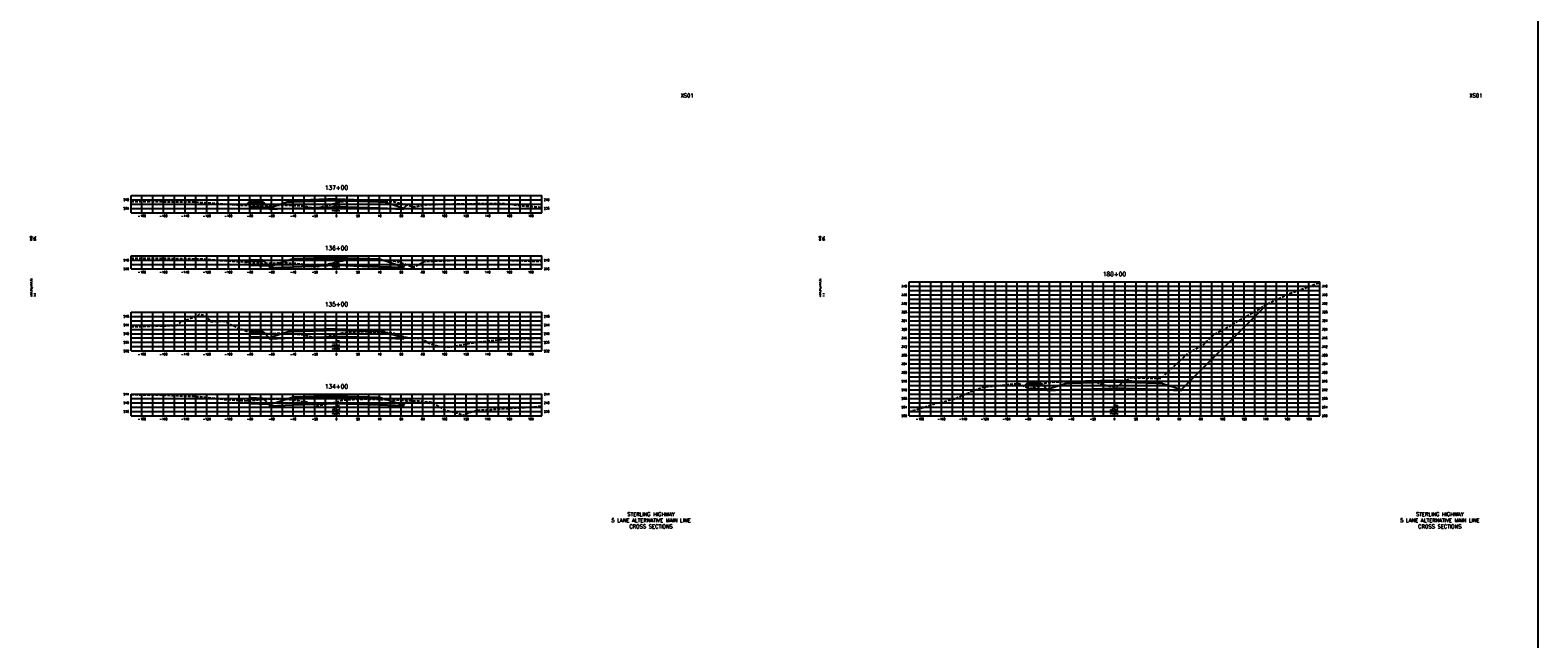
# Model space of a CAD drawing. Extents: x 37 to 10140, y -1968 to 9206.
# Tile 19 of 105: x 2227 to 3622, y 3033 to 3597. Entities that reach past the tile are written whole.
import ezdxf
from ezdxf.enums import TextEntityAlignment as Align

# ---------------------------------------------------------------- set-up
doc = ezdxf.new("R2010")
doc.units = 0
doc.header["$LTSCALE"] = 20
doc.header["$MEASUREMENT"] = 0
doc.linetypes.add('HIDDEN_050%', pattern=[0.1875, 0.125, -0.0625])
doc.layers.get('0').update_dxf_attribs({"color": 101})
for name, color, linetype in [('S-AT-TXT175', 6, 'Continuous'), ('S-AT-TXT80', 1, 'Continuous'), ('XDATUM', 3, 'Continuous'), ('XEG', 1, 'HIDDEN_050%'), ('XFG', 2, 'Continuous'), ('XGRID', 251, 'Continuous'), ('XGRIDT', 2, 'Continuous'), ('XREF-BORDER', 7, 'Continuous')]:
    doc.layers.add(name, color=color, linetype=linetype)
doc.styles.add('L100', font='simplex.shx', dxfattribs={"height": 2})
doc.styles.add('L175', font='ROMANSM.shx', dxfattribs={"height": 3.5})
doc.styles.add('L80', font='ROMANSM.shx', dxfattribs={"height": 1.6})

# ---------------------------------------------------------------- blocks, each defined once
blk = doc.blocks.new('03025_00_att1')
at = {"layer": 'S-AT-TXT175', "style": 'L175'}
for tag, p in [('NUM', (32.402, 20.822)), ('LINE1', (30.64, 1.444)), ('LINE2', (30.64, 1.161)), ('LINE3', (30.64, 0.877))]:
    blk.add_attdef(tag, text='', height=0.175, dxfattribs=at).set_placement(p, align=Align.CENTER)
at = {"layer": 'S-AT-TXT80', "style": 'L80'}
for tag, p in [('DESIGNED', (2.094, 14.201)), ('CHECKED', (2.265, 14.201)), ('DRAFTED', (2.436, 14.201)), ('PCTB', (2.094, 11.605)), ('PSCALE', (2.265, 11.605)), ('PVIEW', (2.436, 11.605))]:
    blk.add_attdef(tag, p, '', height=0.08, rotation=90, dxfattribs=at)

msp = doc.modelspace()

# ---------------------------------------------------------------- linework, layer by layer
msp.add_line((3621.8, 5156.3), (3621.8, -1967.9))
at = {"layer": 'XDATUM', "flags": 128}
for points in [[(2426.2, 3434.8), (2430, 3438.6), (2430, 3433.6), (2447.2, 3432.9), (2448, 3432.1), (2448, 3431.2), (2470, 3432.1), (2510, 3433.4), (2550, 3432.1), (2572, 3431.2), (2572, 3432.1), (2575.1, 3435.1)], [(2427.6, 3382.1), (2430, 3384.5), (2430, 3379.5), (2447.2, 3378.8), (2448, 3378), (2448, 3377.1), (2470, 3378), (2510, 3379.3), (2550, 3378), (2572, 3377.1), (2572, 3378), (2574.1, 3380.1)], [(3146.6, 3267.3), (3150, 3270.7), (3150, 3265.7), (3167.2, 3265), (3168, 3264.2), (3168, 3263.3), (3190, 3264.2), (3230, 3265.5), (3270, 3264.2), (3292, 3263.3), (3292, 3264.2), (3371.5, 3343.7)], [(2429.5, 3318), (2430, 3318.5), (2430, 3313.5), (2447.2, 3312.8), (2448, 3312), (2448, 3311.1), (2470, 3312), (2510, 3313.3), (2550, 3312), (2572, 3311.1), (2572, 3312), (2573.2, 3313.2)], [(2427.3, 3253.8), (2430, 3256.5), (2430, 3251.5), (2447.2, 3250.8), (2448, 3250), (2448, 3249.1), (2470, 3250), (2510, 3251.3), (2550, 3250), (2572, 3249.1), (2572, 3250), (2576.1, 3254.1)]]:
    msp.add_lwpolyline(points, dxfattribs=at)
at = {"layer": 'XEG', "flags": 128}
for points in [[(2320, 3438.5), (2328, 3438.5), (2333.7, 3438.3), (2377.7, 3438), (2384, 3437.7), (2386.7, 3437.5), (2387.9, 3437.4), (2403.1, 3436.3), (2414, 3435.5), (2428.4, 3434.7), (2431.3, 3434.6), (2447.5, 3434.3), (2449.4, 3434.4), (2449.6, 3434.4), (2458.9, 3434.9), (2460.6, 3435), (2469.6, 3434.8), (2471.1, 3434.7), (2478.9, 3434.2), (2480.6, 3434.1), (2486.6, 3432.8), (2487.6, 3432.6), (2492.6, 3432.8), (2493.2, 3432.9), (2502.9, 3435.1), (2503.8, 3435.3), (2504.8, 3435.6), (2510, 3437), (2514.2, 3438.2), (2514.6, 3438.2), (2518, 3438.7), (2518.9, 3438.8), (2525.7, 3439.1), (2536.6, 3439.6), (2538, 3439.6), (2549, 3439.3), (2550.2, 3439.2), (2551, 3439.2), (2558, 3438.8), (2563.2, 3438.2), (2563.9, 3438.1), (2564.6, 3437.9), (2571.7, 3435.9), (2582, 3433.5), (2582.5, 3433.4), (2583.5, 3433.5), (2593, 3435.4), (2611.2, 3435.9), (2613.9, 3435.7), (2621.3, 3436.3), (2665.2, 3436.4), (2680.9, 3434.5), (2700, 3433.1)], [(2320, 3386), (2334.8, 3385.9), (2365.3, 3385.7), (2367.8, 3385.7), (2370.3, 3385.6), (2387.2, 3385.2), (2390.2, 3384.9), (2403.2, 3383.8), (2409.1, 3383.4), (2418.3, 3382.9), (2433.4, 3381.6), (2443.8, 3381.3), (2451.4, 3381.3), (2461.1, 3381.7), (2462.7, 3381.7), (2471.6, 3381.2), (2473, 3381.1), (2480.8, 3380.2), (2481.8, 3379.9), (2485.3, 3378.6), (2486.7, 3378.1), (2488, 3378.2), (2492.6, 3378.3), (2500.1, 3379.7), (2502.1, 3380.6), (2503.8, 3380.8), (2506.1, 3381), (2510, 3382.1), (2512.1, 3382.7), (2517.8, 3383.9), (2517.9, 3383.9), (2520.7, 3384), (2523.1, 3384.1), (2525.6, 3384.2), (2536.4, 3384.5), (2538, 3384.6), (2548.6, 3384.1), (2550.3, 3384), (2553, 3383.9), (2556.6, 3383.7), (2561.2, 3383.5), (2564.3, 3383.1), (2565.4, 3383.1), (2569.4, 3381.9), (2571.8, 3381.1), (2577.1, 3379), (2579.1, 3377.8), (2581.9, 3377.8), (2582.7, 3377.8), (2585.1, 3379.3), (2591.2, 3382.9), (2597.5, 3383), (2600.7, 3383.3), (2609.5, 3383.5), (2613.2, 3383.7), (2620.4, 3384.1), (2656.9, 3384.2), (2676.5, 3383.7), (2700, 3383)], [(3040, 3243.7), (3058.6, 3249.4), (3060.9, 3250), (3063.5, 3251.2), (3081.3, 3255.3), (3098.1, 3262.7), (3106.6, 3266.2), (3123.8, 3268.1), (3129.4, 3268.9), (3140, 3269.8), (3141.5, 3269.9), (3149.8, 3265.6), (3150.4, 3265.2), (3150.8, 3265.3), (3157, 3266.5), (3159.7, 3267.6), (3167.2, 3270.9), (3169.8, 3271.1), (3170.4, 3271.2), (3177.5, 3271.4), (3191, 3271.9), (3203, 3271.5), (3210.5, 3271.1), (3211, 3271.1), (3213.5, 3271), (3215.6, 3270.3), (3224.2, 3267.7), (3225.5, 3267.5), (3230, 3266.8), (3231.7, 3266.6), (3242.5, 3273.6), (3245.2, 3275.3), (3256.6, 3275), (3273.5, 3274.9), (3286.2, 3286.8), (3298.1, 3298), (3313.1, 3306.4), (3322.1, 3315.5), (3333.6, 3321.1), (3345.9, 3328.7), (3358.8, 3335.7), (3371, 3343.5), (3393.7, 3353.7), (3398.5, 3355.2), (3408.9, 3359.2), (3420, 3363.6)], [(2320, 3322.5), (2359.5, 3323.5), (2361.7, 3323.4), (2367.3, 3327.3), (2382.4, 3332.9), (2383, 3334.1), (2387.3, 3332.9), (2388.6, 3332.2), (2390.7, 3330.5), (2394, 3327.2), (2396.9, 3327.3), (2405.4, 3327.7), (2407.9, 3327), (2413.4, 3323.9), (2426.9, 3318.3), (2437.3, 3317.1), (2447.6, 3316.1), (2457, 3316.5), (2461.1, 3316.6), (2470.4, 3315.8), (2474.6, 3315.5), (2476.4, 3315.3), (2480.1, 3314.9), (2484.9, 3313.7), (2491.5, 3311.8), (2499.5, 3313.2), (2507.6, 3314.7), (2510, 3315.5), (2510.7, 3315.7), (2514.1, 3316.6), (2515.7, 3316.8), (2518.1, 3317.2), (2522.1, 3317.4), (2525.8, 3317.6), (2531.7, 3317.8), (2538.1, 3317.9), (2544.1, 3317.7), (2550.5, 3317.4), (2554, 3317.2), (2558, 3317), (2561.3, 3316.7), (2563.3, 3316.4), (2566.9, 3315.1), (2570.1, 3314.1), (2574.1, 3312.9), (2577.8, 3312), (2586.1, 3311.7), (2588.6, 3311.9), (2594, 3307.9), (2594.2, 3307.8), (2602.2, 3304.9), (2609.4, 3303.9), (2614, 3303.7), (2616.6, 3303.9), (2636.4, 3307.6), (2648.5, 3309.2), (2672.2, 3311.6), (2696.7, 3311.7), (2700, 3311.4)], [(2320, 3259.6), (2344.7, 3259.3), (2351.2, 3259.1), (2365.7, 3258.5), (2384.3, 3257.8), (2402.3, 3255.6), (2407, 3255.1), (2425.2, 3254), (2429.6, 3253.6), (2441.2, 3255.4), (2443.6, 3255.4), (2445.9, 3255.5), (2458.5, 3255.7), (2471.6, 3254.3), (2474.7, 3254), (2480.1, 3253.2), (2481.3, 3253.1), (2483.8, 3252.4), (2493.2, 3249.3), (2496.4, 3250), (2507.7, 3252.4), (2510, 3253), (2512.9, 3253.8), (2514.4, 3254.2), (2515.2, 3254.3), (2518.1, 3254.8), (2519.8, 3254.9), (2525.7, 3255.2), (2535.3, 3255.5), (2538.1, 3255.6), (2540.9, 3255.5), (2550.3, 3255.2), (2551.9, 3255.1), (2552.9, 3255.1), (2558.3, 3254.9), (2561.5, 3254.8), (2565.7, 3254.6), (2571.3, 3254.4), (2585.1, 3253.7), (2586.9, 3253.7), (2588.7, 3253.6), (2596.5, 3252.8), (2598, 3252.7), (2598.5, 3252.5), (2598.8, 3252.4), (2599.6, 3251.8), (2609.3, 3245.7), (2615.3, 3244), (2625.2, 3241.5), (2626.6, 3240.2), (2632.1, 3242.6), (2640.2, 3245.1), (2660, 3246.3), (2688.3, 3247.9), (2700, 3249.2)]]:
    msp.add_lwpolyline(points, dxfattribs=at)
at = {"layer": 'XFG', "flags": 128}
for points in [[(2430, 3438.6), (2430, 3438.6), (2426.2, 3434.8)], [(2430, 3438.6), (2430, 3437.6), (2443, 3437), (2442, 3438.1), (2441, 3438.1), (2441, 3437.8), (2431, 3438.2), (2431, 3438.5), (2430, 3438.6)], [(2430, 3437.6), (2430, 3433.6), (2447.2, 3432.9), (2443, 3437), (2430, 3437.6)], [(2431, 3438.5), (2431, 3438.2), (2441, 3437.8), (2441, 3438.1), (2431, 3438.5)], [(2448, 3432.1), (2447.2, 3432.9)], [(2510, 3439.4), (2470, 3438.1), (2465.4, 3437.9), (2448, 3432.1), (2448, 3431.2), (2470, 3432.1), (2510, 3433.4)], [(2510, 3439.7), (2470, 3438.4), (2470, 3439.4), (2465.4, 3437.9), (2470, 3438.1), (2510, 3439.4)], [(2510, 3440.7), (2470, 3439.4), (2470, 3439.1), (2510, 3440.4)], [(2510, 3440.4), (2470, 3439.1), (2470, 3438.4), (2510, 3439.7)], [(2510, 3440.7), (2550, 3439.4), (2550, 3439.1), (2510, 3440.4)], [(2510, 3440.4), (2550, 3439.1), (2550, 3438.4), (2510, 3439.7)], [(2510, 3439.7), (2550, 3438.4), (2550, 3439.4), (2554.6, 3437.9), (2550, 3438.1), (2510, 3439.4)], [(2510, 3439.4), (2550, 3438.1), (2554.6, 3437.9), (2572, 3432.1), (2572, 3431.2), (2550, 3432.1), (2510, 3433.4)], [(2572, 3432.1), (2572, 3432.1), (2575.1, 3435.1)], [(2430, 3384.5), (2430, 3384.5), (2427.6, 3382.1)], [(2430, 3384.5), (2430, 3383.5), (2443, 3383), (2442, 3384), (2441, 3384.1), (2441, 3383.7), (2431, 3384.1), (2431, 3384.5), (2430, 3384.5)], [(2430, 3383.5), (2430, 3379.5), (2447.2, 3378.8), (2443, 3383), (2430, 3383.5)], [(2431, 3384.5), (2431, 3384.1), (2441, 3383.7), (2441, 3384.1), (2431, 3384.5)], [(2448, 3378), (2447.2, 3378.8)], [(2510, 3385.3), (2470, 3384), (2465.4, 3383.8), (2448, 3378), (2448, 3377.1), (2470, 3378), (2510, 3379.3)], [(2510, 3385.6), (2470, 3384.3), (2470, 3385.3), (2465.4, 3383.8), (2470, 3384), (2510, 3385.3)], [(2510, 3386.6), (2470, 3385.3), (2470, 3385), (2510, 3386.3)], [(2510, 3386.3), (2470, 3385), (2470, 3384.3), (2510, 3385.6)], [(2510, 3386.6), (2550, 3385.3), (2550, 3385), (2510, 3386.3)], [(2510, 3386.3), (2550, 3385), (2550, 3384.3), (2510, 3385.6)], [(2510, 3385.6), (2550, 3384.3), (2550, 3385.3), (2554.6, 3383.8), (2550, 3384), (2510, 3385.3)], [(2510, 3385.3), (2550, 3384), (2554.6, 3383.8), (2572, 3378), (2572, 3377.1), (2550, 3378), (2510, 3379.3)], [(2572, 3378), (2572, 3378), (2574.1, 3380.1)], [(3292, 3264.2), (3292, 3264.2), (3371.5, 3343.7)], [(2430, 3318.5), (2430, 3318.5), (2429.5, 3318)], [(2430, 3318.5), (2430, 3317.5), (2443, 3317), (2442, 3318), (2441, 3318.1), (2441, 3317.7), (2431, 3318.1), (2431, 3318.5), (2430, 3318.5)], [(2430, 3317.5), (2430, 3313.5), (2447.2, 3312.8), (2443, 3317), (2430, 3317.5)], [(2431, 3318.5), (2431, 3318.1), (2441, 3317.7), (2441, 3318.1), (2431, 3318.5)], [(2448, 3312), (2447.2, 3312.8)], [(2510, 3319.3), (2470, 3318), (2465.4, 3317.8), (2448, 3312), (2448, 3311.1), (2470, 3312), (2510, 3313.3)], [(2510, 3319.6), (2470, 3318.3), (2470, 3319.3), (2465.4, 3317.8), (2470, 3318), (2510, 3319.3)], [(2510, 3320.6), (2470, 3319.3), (2470, 3319), (2510, 3320.3)], [(2510, 3320.3), (2470, 3319), (2470, 3318.3), (2510, 3319.6)], [(2510, 3320.6), (2550, 3319.3), (2550, 3319), (2510, 3320.3)], [(2510, 3320.3), (2550, 3319), (2550, 3318.3), (2510, 3319.6)], [(2510, 3319.6), (2550, 3318.3), (2550, 3319.3), (2554.6, 3317.8), (2550, 3318), (2510, 3319.3)], [(2510, 3319.3), (2550, 3318), (2554.6, 3317.8), (2572, 3312), (2572, 3311.1), (2550, 3312), (2510, 3313.3)], [(2572, 3312), (2572, 3312), (2573.2, 3313.2)], [(3150, 3270.7), (3150, 3270.7), (3146.6, 3267.3)], [(3150, 3270.7), (3150, 3269.7), (3163, 3269.2), (3162, 3270.2), (3161, 3270.3), (3161, 3269.9), (3151, 3270.3), (3151, 3270.7), (3150, 3270.7)], [(3150, 3269.7), (3150, 3265.7), (3167.2, 3265), (3163, 3269.2), (3150, 3269.7)], [(3151, 3270.7), (3151, 3270.3), (3161, 3269.9), (3161, 3270.3), (3151, 3270.7)], [(3168, 3264.2), (3167.2, 3265)], [(3230, 3271.5), (3190, 3270.2), (3185.4, 3270), (3168, 3264.2), (3168, 3263.3), (3190, 3264.2), (3230, 3265.5)], [(3230, 3271.8), (3190, 3270.6), (3190, 3271.6), (3185.4, 3270), (3190, 3270.2), (3230, 3271.5)], [(3230, 3272.8), (3190, 3271.6), (3190, 3271.2), (3230, 3272.5)], [(3230, 3272.5), (3190, 3271.2), (3190, 3270.6), (3230, 3271.8)], [(3230, 3272.8), (3270, 3271.6), (3270, 3271.2), (3230, 3272.5)], [(3230, 3272.5), (3270, 3271.2), (3270, 3270.6), (3230, 3271.8)], [(3230, 3271.8), (3270, 3270.6), (3270, 3271.6), (3274.6, 3270), (3270, 3270.2), (3230, 3271.5)], [(3230, 3271.5), (3270, 3270.2), (3274.6, 3270), (3292, 3264.2), (3292, 3263.3), (3270, 3264.2), (3230, 3265.5)], [(2430, 3256.5), (2430, 3256.5), (2427.3, 3253.8)], [(2430, 3256.5), (2430, 3255.5), (2443, 3255), (2442, 3256), (2441, 3256.1), (2441, 3255.7), (2431, 3256.1), (2431, 3256.5), (2430, 3256.5)], [(2430, 3255.5), (2430, 3251.5), (2447.2, 3250.8), (2443, 3255), (2430, 3255.5)], [(2431, 3256.5), (2431, 3256.1), (2441, 3255.7), (2441, 3256.1), (2431, 3256.5)], [(2510, 3257.3), (2470, 3256), (2465.4, 3255.8), (2448, 3250), (2448, 3249.1), (2470, 3250), (2510, 3251.3)], [(2510, 3257.6), (2470, 3256.3), (2470, 3257.3), (2465.4, 3255.8), (2470, 3256), (2510, 3257.3)], [(2510, 3258.6), (2470, 3257.3), (2470, 3257), (2510, 3258.3)], [(2510, 3258.3), (2470, 3257), (2470, 3256.3), (2510, 3257.6)], [(2510, 3258.6), (2550, 3257.3), (2550, 3257), (2510, 3258.3)], [(2510, 3258.3), (2550, 3257), (2550, 3256.3), (2510, 3257.6)], [(2510, 3257.6), (2550, 3256.3), (2550, 3257.3), (2554.6, 3255.8), (2550, 3256), (2510, 3257.3)], [(2510, 3257.3), (2550, 3256), (2554.6, 3255.8), (2572, 3250), (2572, 3249.1), (2550, 3250), (2510, 3251.3)], [(2572, 3250), (2572, 3250), (2576.1, 3254.1)], [(2448, 3250), (2447.2, 3250.8)]]:
    msp.add_lwpolyline(points, dxfattribs=at)
at = {"layer": 'XGRID'}
for p, q in [((2320, 3428), (2320, 3444)), ((2320, 3444), (2700, 3444)), ((2320, 3440), (2700, 3440)), ((2320, 3436), (2700, 3436)), ((2330, 3428), (2330, 3444)), ((2340, 3428), (2340, 3444)), ((2350, 3428), (2350, 3444)), ((2360, 3428), (2360, 3444)), ((2370, 3428), (2370, 3444)), ((2380, 3428), (2380, 3444)), ((2390, 3428), (2390, 3444)), ((2400, 3428), (2400, 3444)), ((2410, 3428), (2410, 3444)), ((2420, 3428), (2420, 3444)), ((2430, 3428), (2430, 3444)), ((2440, 3428), (2440, 3444)), ((2450, 3428), (2450, 3444)), ((2460, 3428), (2460, 3444)), ((2470, 3428), (2470, 3444)), ((2480, 3428), (2480, 3444)), ((2490, 3428), (2490, 3444)), ((2500, 3428), (2500, 3444)), ((2510, 3428), (2510, 3444)), ((2520, 3428), (2520, 3444)), ((2530, 3428), (2530, 3444)), ((2540, 3428), (2540, 3444)), ((2550, 3428), (2550, 3444)), ((2560, 3428), (2560, 3444)), ((2570, 3428), (2570, 3444)), ((2580, 3428), (2580, 3444)), ((2590, 3428), (2590, 3444)), ((2600, 3428), (2600, 3444)), ((2610, 3428), (2610, 3444)), ((2620, 3428), (2620, 3444)), ((2630, 3428), (2630, 3444)), ((2640, 3428), (2640, 3444)), ((2650, 3428), (2650, 3444)), ((2660, 3428), (2660, 3444)), ((2670, 3428), (2670, 3444)), ((2680, 3428), (2680, 3444)), ((2690, 3428), (2690, 3444)), ((2700, 3428), (2700, 3444)), ((2320, 3432), (2700, 3432)), ((2320, 3428), (2700, 3428)), ((2320, 3376), (2320, 3388)), ((2320, 3388), (2700, 3388)), ((2320, 3384), (2700, 3384)), ((2320, 3380), (2700, 3380)), ((2330, 3376), (2330, 3388)), ((2340, 3376), (2340, 3388)), ((2350, 3376), (2350, 3388)), ((2360, 3376), (2360, 3388)), ((2370, 3376), (2370, 3388)), ((2380, 3376), (2380, 3388)), ((2390, 3376), (2390, 3388)), ((2400, 3376), (2400, 3388)), ((2410, 3376), (2410, 3388)), ((2420, 3376), (2420, 3388)), ((2430, 3376), (2430, 3388)), ((2440, 3376), (2440, 3388)), ((2450, 3376), (2450, 3388)), ((2460, 3376), (2460, 3388)), ((2470, 3376), (2470, 3388)), ((2480, 3376), (2480, 3388)), ((2490, 3376), (2490, 3388)), ((2500, 3376), (2500, 3388)), ((2510, 3376), (2510, 3388)), ((2520, 3376), (2520, 3388)), ((2530, 3376), (2530, 3388)), ((2540, 3376), (2540, 3388)), ((2550, 3376), (2550, 3388)), ((2560, 3376), (2560, 3388)), ((2570, 3376), (2570, 3388)), ((2580, 3376), (2580, 3388)), ((2590, 3376), (2590, 3388)), ((2600, 3376), (2600, 3388)), ((2610, 3376), (2610, 3388)), ((2620, 3376), (2620, 3388)), ((2630, 3376), (2630, 3388)), ((2640, 3376), (2640, 3388)), ((2650, 3376), (2650, 3388)), ((2660, 3376), (2660, 3388)), ((2670, 3376), (2670, 3388)), ((2680, 3376), (2680, 3388)), ((2690, 3376), (2690, 3388)), ((2700, 3376), (2700, 3388)), ((2320, 3376), (2700, 3376)), ((3040, 3240), (3040, 3364)), ((3040, 3364), (3420, 3364)), ((3050, 3240), (3050, 3364)), ((3060, 3240), (3060, 3364)), ((3070, 3240), (3070, 3364)), ((3080, 3240), (3080, 3364)), ((3090, 3240), (3090, 3364)), ((3100, 3240), (3100, 3364)), ((3110, 3240), (3110, 3364)), ((3120, 3240), (3120, 3364)), ((3130, 3240), (3130, 3364)), ((3140, 3240), (3140, 3364)), ((3150, 3240), (3150, 3364)), ((3160, 3240), (3160, 3364)), ((3170, 3240), (3170, 3364)), ((3180, 3240), (3180, 3364)), ((3190, 3240), (3190, 3364)), ((3200, 3240), (3200, 3364)), ((3210, 3240), (3210, 3364)), ((3220, 3240), (3220, 3364)), ((3230, 3240), (3230, 3364)), ((3240, 3240), (3240, 3364)), ((3250, 3240), (3250, 3364)), ((3260, 3240), (3260, 3364)), ((3270, 3240), (3270, 3364)), ((3280, 3240), (3280, 3364)), ((3290, 3240), (3290, 3364)), ((3300, 3240), (3300, 3364)), ((3310, 3240), (3310, 3364)), ((3320, 3240), (3320, 3364)), ((3330, 3240), (3330, 3364)), ((3340, 3240), (3340, 3364)), ((3350, 3240), (3350, 3364)), ((3360, 3240), (3360, 3364)), ((3370, 3240), (3370, 3364)), ((3380, 3240), (3380, 3364)), ((3390, 3240), (3390, 3364)), ((3400, 3240), (3400, 3364)), ((3410, 3240), (3410, 3364)), ((3420, 3240), (3420, 3364)), ((3040, 3360), (3420, 3360)), ((3040, 3356), (3420, 3356)), ((3040, 3352), (3420, 3352)), ((2320, 3300), (2320, 3336)), ((2320, 3336), (2700, 3336)), ((2330, 3300), (2330, 3336)), ((2340, 3300), (2340, 3336)), ((2350, 3300), (2350, 3336)), ((2360, 3300), (2360, 3336)), ((2370, 3300), (2370, 3336)), ((2380, 3300), (2380, 3336)), ((2390, 3300), (2390, 3336)), ((2400, 3300), (2400, 3336)), ((2410, 3300), (2410, 3336)), ((2420, 3300), (2420, 3336)), ((2430, 3300), (2430, 3336)), ((2440, 3300), (2440, 3336)), ((2450, 3300), (2450, 3336)), ((2460, 3300), (2460, 3336)), ((2470, 3300), (2470, 3336)), ((2480, 3300), (2480, 3336)), ((2490, 3300), (2490, 3336)), ((2500, 3300), (2500, 3336)), ((2510, 3300), (2510, 3336)), ((2520, 3300), (2520, 3336)), ((2530, 3300), (2530, 3336)), ((2540, 3300), (2540, 3336)), ((2550, 3300), (2550, 3336)), ((2560, 3300), (2560, 3336)), ((2570, 3300), (2570, 3336)), ((2580, 3300), (2580, 3336)), ((2590, 3300), (2590, 3336)), ((2600, 3300), (2600, 3336)), ((2610, 3300), (2610, 3336)), ((2620, 3300), (2620, 3336)), ((2630, 3300), (2630, 3336)), ((2640, 3300), (2640, 3336)), ((2650, 3300), (2650, 3336)), ((2660, 3300), (2660, 3336)), ((2670, 3300), (2670, 3336)), ((2680, 3300), (2680, 3336)), ((2690, 3300), (2690, 3336)), ((2700, 3300), (2700, 3336)), ((3040, 3348), (3420, 3348)), ((3040, 3344), (3420, 3344)), ((3040, 3340), (3420, 3340)), ((3040, 3336), (3420, 3336)), ((2320, 3332), (2700, 3332)), ((2320, 3328), (2700, 3328)), ((2320, 3324), (2700, 3324)), ((3040, 3332), (3420, 3332)), ((3040, 3328), (3420, 3328)), ((3040, 3324), (3420, 3324)), ((2320, 3320), (2700, 3320)), ((2320, 3316), (2700, 3316)), ((2320, 3312), (2700, 3312)), ((2320, 3308), (2700, 3308)), ((3040, 3320), (3420, 3320)), ((3040, 3316), (3420, 3316)), ((3040, 3312), (3420, 3312)), ((3040, 3308), (3420, 3308)), ((2320, 3304), (2700, 3304)), ((2320, 3300), (2700, 3300)), ((3040, 3304), (3420, 3304)), ((3040, 3300), (3420, 3300)), ((3040, 3296), (3420, 3296)), ((3040, 3292), (3420, 3292)), ((3040, 3288), (3420, 3288)), ((3040, 3284), (3420, 3284)), ((3040, 3280), (3420, 3280)), ((3040, 3276), (3420, 3276)), ((3040, 3272), (3420, 3272)), ((3040, 3268), (3420, 3268)), ((2320, 3240), (2320, 3260)), ((2320, 3260), (2700, 3260)), ((2320, 3256), (2700, 3256)), ((2320, 3252), (2700, 3252)), ((2330, 3240), (2330, 3260)), ((2340, 3240), (2340, 3260)), ((2350, 3240), (2350, 3260)), ((2360, 3240), (2360, 3260)), ((2370, 3240), (2370, 3260)), ((2380, 3240), (2380, 3260)), ((2390, 3240), (2390, 3260)), ((2400, 3240), (2400, 3260)), ((2410, 3240), (2410, 3260)), ((2420, 3240), (2420, 3260)), ((2430, 3240), (2430, 3260)), ((2440, 3240), (2440, 3260)), ((2450, 3240), (2450, 3260)), ((2460, 3240), (2460, 3260)), ((2470, 3240), (2470, 3260)), ((2480, 3240), (2480, 3260)), ((2490, 3240), (2490, 3260)), ((2500, 3240), (2500, 3260)), ((2510, 3240), (2510, 3260)), ((2520, 3240), (2520, 3260)), ((2530, 3240), (2530, 3260)), ((2540, 3240), (2540, 3260)), ((2550, 3240), (2550, 3260)), ((2560, 3240), (2560, 3260)), ((2570, 3240), (2570, 3260)), ((2580, 3240), (2580, 3260)), ((2590, 3240), (2590, 3260)), ((2600, 3240), (2600, 3260)), ((2610, 3240), (2610, 3260)), ((2620, 3240), (2620, 3260)), ((2630, 3240), (2630, 3260)), ((2640, 3240), (2640, 3260)), ((2650, 3240), (2650, 3260)), ((2660, 3240), (2660, 3260)), ((2670, 3240), (2670, 3260)), ((2680, 3240), (2680, 3260)), ((2690, 3240), (2690, 3260)), ((2700, 3240), (2700, 3260)), ((3040, 3264), (3420, 3264)), ((3040, 3260), (3420, 3260)), ((3040, 3256), (3420, 3256)), ((3040, 3252), (3420, 3252)), ((2320, 3248), (2700, 3248)), ((2320, 3244), (2700, 3244)), ((2320, 3240), (2700, 3240)), ((3040, 3248), (3420, 3248)), ((3040, 3244), (3420, 3244)), ((3040, 3240), (3420, 3240))]:
    msp.add_line(p, q, dxfattribs=at)

# ---------------------------------------------------------------- block references
at = {"layer": 'XREF-BORDER'}
ref = msp.add_blockref('03025_00_att1', (2186.4, 3118.2), dxfattribs=dict(at, xscale=20, yscale=20, zscale=20))
ref.add_attrib('LINE1', 'STERLING HIGHWAY', dxfattribs={"layer": 'S-AT-TXT175', "height": 3.5, "style": 'L175'}).set_placement((2801.1, 3147.1), align=Align.CENTER)
ref.add_attrib('LINE2', '5 LANE ALTERNATIVE MAIN LINE', dxfattribs={"layer": 'S-AT-TXT175', "height": 3.5, "style": 'L175'}).set_placement((2801.1, 3141.4), align=Align.CENTER)
ref.add_attrib('LINE3', 'CROSS SECTIONS', dxfattribs={"layer": 'S-AT-TXT175', "height": 3.5, "style": 'L175'}).set_placement((2801.1, 3135.8), align=Align.CENTER)
ref.add_attrib('NUM', 'XS01', dxfattribs={"layer": 'S-AT-TXT175', "height": 3.5, "style": 'L175'}).set_placement((2834.5, 3534.7), align=Align.CENTER)
ref.add_attrib('DESIGNED', 'CAB', (2228.3, 3402.2), dxfattribs={"layer": 'S-AT-TXT80', "height": 1.6, "rotation": 90, "style": 'L80'})
ref.add_attrib('CHECKED', 'DRL', (2231.7, 3402.2), dxfattribs={"layer": 'S-AT-TXT80', "height": 1.6, "rotation": 90, "style": 'L80'})
ref.add_attrib('PCTB', 'adot_hs,adot_fs', (2228.3, 3350.3), dxfattribs={"layer": 'S-AT-TXT80', "height": 1.6, "rotation": 90, "style": 'L80'})
ref.add_attrib('PSCALE', '1:1', (2231.7, 3350.3), dxfattribs={"layer": 'S-AT-TXT80', "height": 1.6, "rotation": 90, "style": 'L80'})
ref = msp.add_blockref('03025_00_att1', (2916.4, 3118.2), dxfattribs=dict(at, xscale=20, yscale=20, zscale=20))
ref.add_attrib('LINE1', 'STERLING HIGHWAY', dxfattribs={"layer": 'S-AT-TXT175', "height": 3.5, "style": 'L175'}).set_placement((3531.1, 3147.1), align=Align.CENTER)
ref.add_attrib('LINE2', '5 LANE ALTERNATIVE MAIN LINE', dxfattribs={"layer": 'S-AT-TXT175', "height": 3.5, "style": 'L175'}).set_placement((3531.1, 3141.4), align=Align.CENTER)
ref.add_attrib('LINE3', 'CROSS SECTIONS', dxfattribs={"layer": 'S-AT-TXT175', "height": 3.5, "style": 'L175'}).set_placement((3531.1, 3135.8), align=Align.CENTER)
ref.add_attrib('NUM', 'XS01', dxfattribs={"layer": 'S-AT-TXT175', "height": 3.5, "style": 'L175'}).set_placement((3564.5, 3534.7), align=Align.CENTER)
ref.add_attrib('DESIGNED', 'CAB', (2958.3, 3402.2), dxfattribs={"layer": 'S-AT-TXT80', "height": 1.6, "rotation": 90, "style": 'L80'})
ref.add_attrib('CHECKED', 'DRL', (2961.7, 3402.2), dxfattribs={"layer": 'S-AT-TXT80', "height": 1.6, "rotation": 90, "style": 'L80'})
ref.add_attrib('PCTB', 'adot_hs,adot_fs', (2958.3, 3350.3), dxfattribs={"layer": 'S-AT-TXT80', "height": 1.6, "rotation": 90, "style": 'L80'})
ref.add_attrib('PSCALE', '1:1', (2961.7, 3350.3), dxfattribs={"layer": 'S-AT-TXT80', "height": 1.6, "rotation": 90, "style": 'L80'})

# ---------------------------------------------------------------- texts
at = {"layer": 'XGRIDT', "style": 'L100'}
for s, p in [('137+00', (2510, 3448)), ('136+00', (2510, 3392)), ('180+00', (3230, 3368)), ('135+00', (2510, 3340)), ('134+00', (2510, 3264))]:
    msp.add_text(s, height=4, dxfattribs=at).set_placement(p, align=Align.BOTTOM_CENTER)
for s, p in [('240', (2318, 3440)), ('236', (2318, 3432)), ('240', (2318, 3384)), ('236', (2318, 3376)), ('340', (3038, 3360)), ('336', (3038, 3352)), ('332', (3038, 3344)), ('328', (3038, 3336)), ('248', (2318, 3332)), ('244', (2318, 3324)), ('324', (3038, 3328)), ('320', (3038, 3320)), ('240', (2318, 3316)), ('236', (2318, 3308)), ('316', (3038, 3312)), ('232', (2318, 3300)), ('312', (3038, 3304)), ('308', (3038, 3296)), ('304', (3038, 3288)), ('300', (3038, 3280)), ('296', (3038, 3272)), ('292', (3038, 3264)), ('244', (2318, 3260)), ('240', (2318, 3252)), ('288', (3038, 3256)), ('236', (2318, 3244)), ('284', (3038, 3248)), ('280', (3038, 3240))]:
    msp.add_text(s, height=2, dxfattribs=at).set_placement(p, align=Align.MIDDLE_RIGHT)
for s, p in [('238.5', (2509, 3429)), ('239.1', (2509, 3377)), ('239.8', (2509, 3301)), ('240.5', (2509, 3241)), ('293.4', (3229, 3241))]:
    msp.add_text(s, height=2, rotation=90, dxfattribs=at).set_placement(p, align=Align.BOTTOM_LEFT)
for s, p in [('240.35', (2511, 3429)), ('241.31', (2511, 3377)), ('242.31', (2511, 3301)), ('243.31', (2511, 3241)), ('296.42', (3231, 3241))]:
    msp.add_text(s, height=2, rotation=90, dxfattribs=at).set_placement(p, align=Align.TOP_LEFT)
for s, p in [('240', (2702, 3440)), ('236', (2702, 3432)), ('240', (2702, 3384)), ('236', (2702, 3376)), ('340', (3422, 3360)), ('336', (3422, 3352)), ('332', (3422, 3344)), ('328', (3422, 3336)), ('248', (2702, 3332)), ('244', (2702, 3324)), ('324', (3422, 3328)), ('320', (3422, 3320)), ('240', (2702, 3316)), ('236', (2702, 3308)), ('316', (3422, 3312)), ('232', (2702, 3300)), ('312', (3422, 3304)), ('308', (3422, 3296)), ('304', (3422, 3288)), ('300', (3422, 3280)), ('296', (3422, 3272)), ('292', (3422, 3264)), ('244', (2702, 3260)), ('240', (2702, 3252)), ('288', (3422, 3256)), ('236', (2702, 3244)), ('284', (3422, 3248)), ('280', (3422, 3240))]:
    msp.add_text(s, height=2, dxfattribs=at).set_placement(p, align=Align.MIDDLE_LEFT)
for s, p in [('-180', (2330, 3426)), ('-160', (2350, 3426)), ('-140', (2370, 3426)), ('-120', (2390, 3426)), ('-100', (2410, 3426)), ('-80', (2430, 3426)), ('-60', (2450, 3426)), ('-40', (2470, 3426)), ('-20', (2490, 3426)), ('0', (2510, 3426)), ('20', (2530, 3426)), ('40', (2550, 3426)), ('60', (2570, 3426)), ('80', (2590, 3426)), ('100', (2610, 3426)), ('120', (2630, 3426)), ('140', (2650, 3426)), ('160', (2670, 3426)), ('180', (2690, 3426)), ('-180', (2330, 3374)), ('-160', (2350, 3374)), ('-140', (2370, 3374)), ('-120', (2390, 3374)), ('-100', (2410, 3374)), ('-80', (2430, 3374)), ('-60', (2450, 3374)), ('-40', (2470, 3374)), ('-20', (2490, 3374)), ('0', (2510, 3374)), ('20', (2530, 3374)), ('40', (2550, 3374)), ('60', (2570, 3374)), ('80', (2590, 3374)), ('100', (2610, 3374)), ('120', (2630, 3374)), ('140', (2650, 3374)), ('160', (2670, 3374)), ('180', (2690, 3374)), ('-180', (2330, 3298)), ('-160', (2350, 3298)), ('-140', (2370, 3298)), ('-120', (2390, 3298)), ('-100', (2410, 3298)), ('-80', (2430, 3298)), ('-60', (2450, 3298)), ('-40', (2470, 3298)), ('-20', (2490, 3298)), ('0', (2510, 3298)), ('20', (2530, 3298)), ('40', (2550, 3298)), ('60', (2570, 3298)), ('80', (2590, 3298)), ('100', (2610, 3298)), ('120', (2630, 3298)), ('140', (2650, 3298)), ('160', (2670, 3298)), ('180', (2690, 3298)), ('-180', (2330, 3238)), ('-160', (2350, 3238)), ('-140', (2370, 3238)), ('-120', (2390, 3238)), ('-100', (2410, 3238)), ('-80', (2430, 3238)), ('-60', (2450, 3238)), ('-40', (2470, 3238)), ('-20', (2490, 3238)), ('0', (2510, 3238)), ('20', (2530, 3238)), ('40', (2550, 3238)), ('60', (2570, 3238)), ('80', (2590, 3238)), ('100', (2610, 3238)), ('120', (2630, 3238)), ('140', (2650, 3238)), ('160', (2670, 3238)), ('180', (2690, 3238)), ('-180', (3050, 3238)), ('-160', (3070, 3238)), ('-140', (3090, 3238)), ('-120', (3110, 3238)), ('-100', (3130, 3238)), ('-80', (3150, 3238)), ('-60', (3170, 3238)), ('-40', (3190, 3238)), ('-20', (3210, 3238)), ('0', (3230, 3238)), ('20', (3250, 3238)), ('40', (3270, 3238)), ('60', (3290, 3238)), ('80', (3310, 3238)), ('100', (3330, 3238)), ('120', (3350, 3238)), ('140', (3370, 3238)), ('160', (3390, 3238)), ('180', (3410, 3238))]:
    msp.add_text(s, height=2, dxfattribs=at).set_placement(p, align=Align.TOP_CENTER)

doc.saveas('drawing.dxf')
